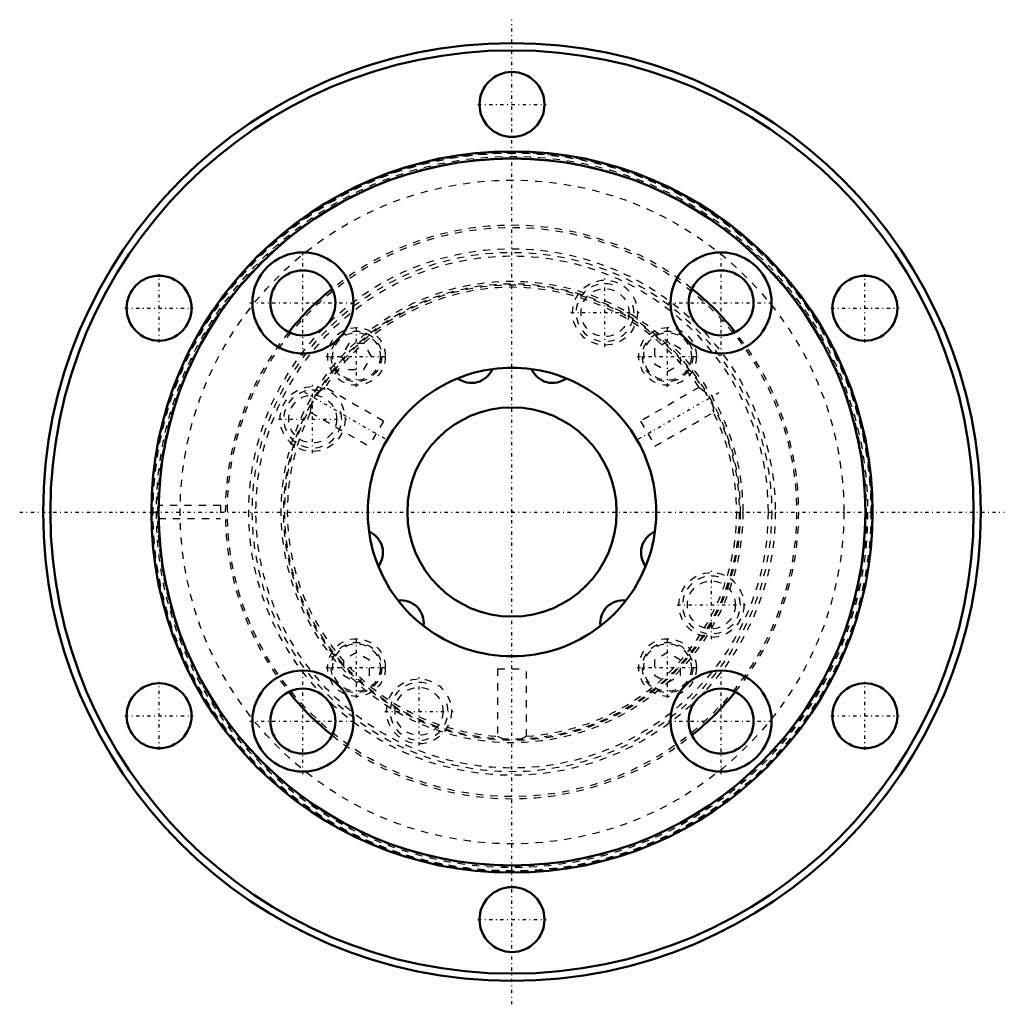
# Model space of a CAD drawing. Header units: millimetres. Extents: x -68 to 68, y -68 to 68.
import ezdxf

# ---------------------------------------------------------------- set-up
doc = ezdxf.new("R2010")
doc.units = ezdxf.units.MM
doc.linetypes.add('Center', pattern=[1.5, 0.45, -0.5, 0.05, -0.5])
doc.linetypes.add('Dashed', pattern=[2, 1, -1])
for name, color, linetype, lineweight in [('2d ConnectionPoints', 7, 'Continuous', 50), ('AM_0', 7, 'Continuous', 50), ('AM_5', 3, 'Continuous', 25), ('AM_7', 7, 'Center', 25), ('AM_9', 6, 'Dashed', 25)]:
    doc.layers.add(name, color=color, linetype=linetype, lineweight=lineweight)

# ---------------------------------------------------------------- blocks, each defined once
blk = doc.blocks.new('1_NS_4040ASpline_0_in_NS4040A_300L_2')
at = {"layer": 'AM_0'}
for centre, radius in [((0, 0), 65), ((0, 0), 64), ((0, 56.5), 4.5), ((-48.93, 28.25), 4.5), ((48.93, 28.25), 4.5), ((-48.93, -28.25), 4.5), ((48.93, -28.25), 4.5), ((0, -56.5), 4.5)]:
    blk.add_circle(centre, radius, dxfattribs=at)
for start, end in [(128.8617, 141.1383), (38.8617, 51.1383), (218.8617, 231.1383), (308.8617, 321.1383)]:
    blk.add_arc((0, 0), 39.75, start, end, dxfattribs=at)
at = {"layer": 'AM_5', "linetype": 'Dashed'}
for centre in [(12.89, 27.64), (-27.64, 12.89), (27.64, -12.89), (-12.89, -27.64)]:
    blk.add_arc(centre, 4, 75, 15, dxfattribs=at)
at = {"layer": 'AM_7'}
for p, q in [((0, -68.25), (0, 68.25)), ((-4.72, 56.5), (4.73, 56.5)), ((-48.93, 23.52), (-48.93, 32.97)), ((48.93, 23.52), (48.93, 32.97)), ((12.89, 22.92), (12.89, 32.37)), ((-53.66, 28.25), (-44.21, 28.25)), ((8.16, 27.64), (17.61, 27.64)), ((44.21, 28.25), (53.66, 28.25)), ((-21.57, 17.37), (-21.57, 25.77)), ((21.57, 17.37), (21.57, 25.77)), ((-25.77, 21.57), (-17.37, 21.57)), ((17.37, 21.57), (25.77, 21.57)), ((-27.64, 8.16), (-27.64, 17.61)), ((-32.37, 12.89), (-22.92, 12.89)), ((-68.25, 0), (68.25, 0)), ((27.64, -17.61), (27.64, -8.16)), ((22.92, -12.89), (32.37, -12.89)), ((-21.57, -25.77), (-21.57, -17.37)), ((21.57, -25.77), (21.57, -17.37)), ((-25.77, -21.57), (-17.37, -21.57)), ((17.37, -21.57), (25.77, -21.57)), ((-12.89, -32.37), (-12.89, -22.92)), ((-48.93, -32.98), (-48.93, -23.53)), ((48.93, -32.98), (48.93, -23.53)), ((-53.66, -28.25), (-44.21, -28.25)), ((-17.61, -27.64), (-8.16, -27.64)), ((44.21, -28.25), (53.66, -28.25)), ((-4.72, -56.5), (4.73, -56.5))]:
    blk.add_line(p, q, dxfattribs=at)
at = {"layer": 'AM_9'}
for p, q in [((-22.61, 23.37), (-23.65, 21.57)), ((-20.53, 23.37), (-22.61, 23.37)), ((-19.49, 21.57), (-20.53, 23.37)), ((21.57, 23.65), (19.77, 22.61)), ((23.37, 22.61), (21.57, 23.65)), ((19.77, 22.61), (19.77, 20.53)), ((23.37, 20.53), (23.37, 22.61)), ((-23.65, 21.57), (-22.61, 19.77)), ((-20.53, 19.77), (-19.49, 21.57)), ((19.77, 20.53), (21.57, 19.49)), ((21.57, 19.49), (23.37, 20.53)), ((-22.61, 19.77), (-20.53, 19.77)), ((-40.41, 0.9), (-48.99, 0.9)), ((-40.41, 0.9), (-40.41, -0.9)), ((-49, -0.9), (-40.41, -0.9)), ((-21.57, -19.49), (-23.37, -20.53)), ((-19.77, -20.53), (-21.57, -19.49)), ((21.57, -19.49), (19.77, -20.53)), ((23.37, -20.53), (21.57, -19.49)), ((-23.37, -20.53), (-23.37, -22.61)), ((-19.77, -22.61), (-19.77, -20.53)), ((19.77, -20.53), (19.77, -22.61)), ((23.37, -22.61), (23.37, -20.53)), ((-23.37, -22.61), (-21.57, -23.65)), ((-21.57, -23.65), (-19.77, -22.61)), ((19.77, -22.61), (21.57, -23.65)), ((21.57, -23.65), (23.37, -22.61))]:
    blk.add_line(p, q, dxfattribs=at)
for centre, radius in [((0, 0), 49.89), ((0, 0), 49.8), ((0, 0), 49.75), ((0, 0), 49.3), ((0, 0), 46), ((0, 0), 39.45), ((0, 0), 36.5), ((0, 0), 36), ((0, 0), 35.5), ((12.89, 27.64), 4.5), ((12.89, 27.64), 3.32), ((-21.57, 21.57), 4), ((-21.57, 21.57), 3.5), ((-21.57, 21.57), 3.3), ((21.57, 21.57), 4), ((21.57, 21.57), 3.5), ((21.57, 21.57), 3.3), ((-27.64, 12.89), 4.5), ((-27.64, 12.89), 3.32), ((27.64, -12.89), 4.5), ((27.64, -12.89), 3.32), ((-21.57, -21.57), 4), ((21.57, -21.57), 4), ((-21.57, -21.57), 3.5), ((-21.57, -21.57), 3.3), ((21.57, -21.57), 3.5), ((21.57, -21.57), 3.3), ((-12.89, -27.64), 4.5), ((-12.89, -27.64), 3.32)]:
    blk.add_circle(centre, radius, dxfattribs=at)
for start, end in [(51.1383, 128.8617), (141.1383, 218.8617), (321.1383, 38.8617), (231.1383, 308.8617)]:
    blk.add_arc((0, 0), 39.75, start, end, dxfattribs=at)
blk = doc.blocks.new('2_NS_4040ASpline_b_0_in_NS4040A_300L_2')
at = {"layer": 'AM_0'}
for centre, radius in [((0, 0), 50), ((0, 0), 49), ((-28.99, 28.99), 7), ((28.99, 28.99), 7), ((-28.99, 28.99), 4.5), ((28.99, 28.99), 4.5), ((-28.99, -28.99), 7), ((28.99, -28.99), 7), ((-28.99, -28.99), 4.5), ((28.99, -28.99), 4.5)]:
    blk.add_circle(centre, radius, dxfattribs=at)
for start, end in [(97.8186, 112.1814), (67.8186, 82.1814), (187.8186, 202.1814), (337.8186, 352.1814), (217.8186, 232.1814), (307.8186, 322.1814)]:
    blk.add_arc((0, 0), 20, start, end, dxfattribs=at)
at = {"layer": 'AM_7'}
for p, q in [((-28.99, 21.64), (-28.99, 36.34)), ((28.99, 21.64), (28.99, 36.34)), ((-36.34, 28.99), (-21.64, 28.99)), ((21.64, 28.99), (36.34, 28.99)), ((-28.76, 16.61), (-17.56, 10.14)), ((17.56, 10.14), (28.76, 16.61)), ((-28.99, -36.34), (-28.99, -21.64)), ((28.99, -36.34), (28.99, -21.64)), ((-36.34, -28.99), (-21.64, -28.99)), ((21.64, -28.99), (36.34, -28.99))]:
    blk.add_line(p, q, dxfattribs=at)
at = {"layer": 'AM_9'}
for p, q in [((-26.01, 17.22), (-26.13, 17.14)), ((-17.82, 12.6), (-25.93, 17.28)), ((25.92, 17.28), (17.82, 12.6)), ((-27.92, 13.81), (-19.82, 9.13)), ((19.82, 9.13), (27.93, 13.81)), ((27.91, 14.06), (27.91, 14.13)), ((27.92, 13.91), (27.91, 14.06)), ((-17.82, 12.6), (-19.82, 9.13)), ((17.82, 12.6), (19.82, 9.13)), ((-2, -21.73), (2, -21.73)), ((-2, -21.73), (-2, -31.1)), ((2, -31.09), (2, -21.73)), ((1.68, -31.25), (1.82, -31.18))]:
    blk.add_line(p, q, dxfattribs=at)
for points in [[(-27, 16.44), (-26.72, 16.71), (-26.32, 17.02), (-26.01, 17.22), (-25.92, 17.27)], [(25.92, 17.27), (25.99, 17.23), (26.22, 17.09), (26.59, 16.82), (27.02, 16.41)], [(-27.92, 13.81), (-27.92, 13.9), (-27.91, 14.16), (-27.86, 14.61), (-27.71, 15.23), (-27.64, 15.43)], [(27.74, 15.16), (27.83, 14.79), (27.9, 14.29), (27.92, 13.92), (27.92, 13.81)], [(-0.46, -31.65), (-0.73, -31.6), (-1.23, -31.45), (-1.68, -31.26), (-1.95, -31.11), (-2, -31.09)], [(2, -31.09), (2, -31.09), (1.88, -31.15), (1.6, -31.29), (1.13, -31.48), (0.69, -31.61)]]:
    blk.add_lwpolyline(points, dxfattribs=at)
for radius in [49.1, 32, 31.65, 31.5]:
    blk.add_circle((0, 0), radius, dxfattribs=at)
for start, end in [(33.6674, 146.3374), (153.666, 266.3648), (273.656, 26.3369)]:
    blk.add_arc((0, 0), 31.15, start, end, dxfattribs=at)
blk = doc.blocks.new('3_NS_4040A_300L_Shaft_0_in_NS4040A_300L_2')
at = {"layer": 'AM_0'}
blk.add_circle((0, 0), 14.5, dxfattribs=at)
for centre, radius, start, end in [((-5.64, 21.06), 3.17, 233.0497, 336.9503), ((0, 0), 20, 82.1814, 97.8186), ((5.64, 21.06), 3.17, 203.0497, 306.9503), ((0, 0), 20, 112.1814, 187.8186), ((0, 0), 20, 352.1814, 67.8186), ((-21.06, -5.64), 3.17, 323.0497, 66.9503), ((21.06, -5.64), 3.17, 113.0497, 216.9503), ((0, 0), 20, 202.1814, 217.8186), ((0, 0), 20, 322.1814, 337.8186), ((-15.41, -15.41), 3.17, 353.0497, 96.9503), ((15.41, -15.41), 3.17, 83.0497, 186.9503), ((0, 0), 20, 232.1814, 307.8186)]:
    blk.add_arc(centre, radius, start, end, dxfattribs=at)

msp = doc.modelspace()

# ---------------------------------------------------------------- linework, layer by layer
at = {"layer": '2d ConnectionPoints'}
msp.add_point((0, 0), dxfattribs=at)
msp.add_point((0, 0), dxfattribs=at)
msp.add_point((0, 0), dxfattribs=at)
msp.add_point((0, 0), dxfattribs=at)

# ---------------------------------------------------------------- block references
for name in ['1_NS_4040ASpline_0_in_NS4040A_300L_2', '2_NS_4040ASpline_b_0_in_NS4040A_300L_2', '3_NS_4040A_300L_Shaft_0_in_NS4040A_300L_2']:
    msp.add_blockref(name, (0, 0))

doc.saveas('drawing.dxf')
